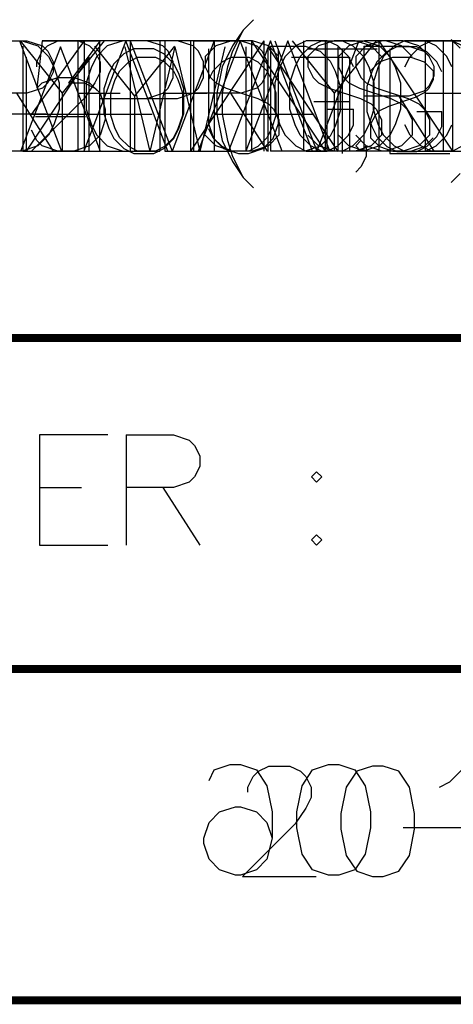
# Model space of a CAD drawing. Header units: millimetres. Extents: x 138 to 555, y 26 to 334.
# Tile 19 of 202: x 253 to 261, y 26 to 44. Entities that reach past the tile are written whole.
import ezdxf

# ---------------------------------------------------------------- set-up
doc = ezdxf.new("R2010")
doc.units = ezdxf.units.MM
for name, color, linetype in [('BottomLayer', 5, 'Continuous'), ('BottomOverlay', 54, 'Continuous'), ('BottomPaste', 16, 'Continuous'), ('BottomSolder', 6, 'Continuous'), ('DrillDrawing', 1, 'Continuous'), ('KeepOutLayer', 6, 'Continuous'), ('Mechanical27', 56, 'Continuous'), ('Mechanical30', 56, 'Continuous'), ('Mechanical31', 56, 'Continuous'), ('Mechanical32', 56, 'Continuous'), ('MidLayer1', 16, 'Continuous'), ('MidLayer2', 76, 'Continuous'), ('MidLayer3', 90, 'Continuous'), ('MidLayer4', 156, 'Continuous'), ('TopLayer', 1, 'Continuous'), ('TopOverlay', 2, 'Continuous'), ('TopPaste', 8, 'Continuous'), ('TopSolder', 216, 'Continuous')]:
    doc.layers.add(name, color=color, linetype=linetype)

# ---------------------------------------------------------------- blocks, each defined once
blk = doc.blocks.new('CARTOUCHE_STM_TOP_485')
at = {"layer": 'Mechanical31'}
for p, q in [((50.445, 10.257), (49.208, 10.257)), ((49.208, 10.257), (49.208, 8.257)), ((50.779, 10.257), (50.779, 8.257)), ((50.779, 10.257), (51.636, 10.257)), ((51.636, 10.257), (51.921, 10.162)), ((51.921, 10.162), (52.016, 10.066)), ((52.016, 10.066), (52.112, 9.876)), ((52.112, 9.876), (52.112, 9.686)), ((52.112, 9.686), (52.016, 9.495)), ((52.016, 9.495), (51.921, 9.4)), ((54.225, 9.59), (54.13, 9.495)), ((54.13, 9.495), (54.225, 9.4)), ((54.321, 9.495), (54.225, 9.59)), ((54.225, 9.4), (54.321, 9.495)), ((49.208, 9.305), (49.969, 9.305)), ((51.636, 9.305), (50.779, 9.305)), ((51.445, 9.305), (52.112, 8.257)), ((51.921, 9.4), (51.636, 9.305)), ((54.225, 8.448), (54.13, 8.353)), ((54.321, 8.353), (54.225, 8.448)), ((49.208, 8.257), (50.445, 8.257)), ((54.13, 8.353), (54.225, 8.257)), ((54.225, 8.257), (54.321, 8.353)), ((53.076, 4.066), (53.171, 4.162)), ((53.171, 4.162), (53.362, 4.257)), ((53.362, 4.257), (53.743, 4.257)), ((53.743, 4.257), (53.933, 4.162)), ((53.933, 4.162), (54.028, 4.066)), ((54.952, 4.162), (54.761, 3.876)), ((55.238, 4.257), (54.952, 4.162)), ((55.428, 4.257), (55.238, 4.257)), ((55.714, 4.162), (55.428, 4.257)), ((55.904, 3.876), (55.714, 4.162)), ((56.637, 3.971), (56.923, 4.257)), ((52.981, 3.876), (53.076, 4.066)), ((54.028, 4.066), (54.124, 3.876)), ((56.447, 3.876), (56.637, 3.971)), ((52.981, 3.781), (52.981, 3.876)), ((54.124, 3.876), (54.124, 3.686)), ((54.761, 3.876), (54.666, 3.4)), ((55.999, 3.4), (55.904, 3.876)), ((54.124, 3.686), (54.028, 3.495)), ((54.028, 3.495), (53.838, 3.209)), ((54.666, 3.4), (54.666, 3.114)), ((55.999, 3.114), (55.999, 3.4)), ((53.838, 3.209), (52.886, 2.257)), ((54.666, 3.114), (54.761, 2.638)), ((55.904, 2.638), (55.999, 3.114)), ((54.761, 2.638), (54.952, 2.353)), ((55.714, 2.353), (55.904, 2.638)), ((54.952, 2.353), (55.238, 2.257)), ((55.428, 2.257), (55.714, 2.353)), ((52.886, 2.257), (54.219, 2.257)), ((55.238, 2.257), (55.428, 2.257))]:
    blk.add_line(p, q, dxfattribs=at)
at = {"layer": 'Mechanical31', "const_width": 0.12}
for points in [[(38, 12), (80, 12)], [(38, 6), (80, 6)], [(0, 0), (121, 0)]]:
    blk.add_lwpolyline(points, dxfattribs=at)
blk = doc.blocks.new('CARTOUCHE_STM_BOTTOM_486')
at = {"layer": 'Mechanical32'}
for p, q in [((52.203, 3.971), (52.299, 4.162)), ((52.299, 4.162), (52.584, 4.257)), ((52.584, 4.257), (52.775, 4.257)), ((52.775, 4.257), (53.06, 4.162)), ((53.06, 4.162), (53.251, 3.876)), ((53.889, 3.876), (54.079, 4.162)), ((54.079, 4.162), (54.365, 4.257)), ((54.365, 4.257), (54.555, 4.257)), ((54.555, 4.257), (54.841, 4.162)), ((54.841, 4.162), (55.031, 3.876)), ((53.251, 3.876), (53.346, 3.4)), ((53.794, 3.4), (53.889, 3.876)), ((55.031, 3.876), (55.127, 3.4)), ((52.203, 3.209), (52.394, 3.4)), ((52.394, 3.4), (52.68, 3.495)), ((52.68, 3.495), (52.775, 3.495)), ((52.775, 3.495), (53.06, 3.4)), ((53.06, 3.4), (53.251, 3.209)), ((53.346, 3.4), (53.346, 2.924)), ((53.794, 3.114), (53.794, 3.4)), ((55.127, 3.4), (55.127, 3.114)), ((52.108, 2.924), (52.203, 3.209)), ((53.251, 3.209), (53.346, 2.924)), ((53.889, 2.638), (53.794, 3.114)), ((55.127, 3.114), (55.031, 2.638)), ((57.431, 3.114), (55.717, 3.114)), ((52.108, 2.829), (52.108, 2.924)), ((53.346, 2.924), (53.251, 2.543)), ((52.203, 2.543), (52.108, 2.829)), ((52.394, 2.353), (52.203, 2.543)), ((53.251, 2.543), (53.06, 2.353)), ((54.079, 2.353), (53.889, 2.638)), ((55.031, 2.638), (54.841, 2.353)), ((52.68, 2.257), (52.394, 2.353)), ((53.06, 2.353), (52.775, 2.257)), ((54.365, 2.257), (54.079, 2.353)), ((54.841, 2.353), (54.555, 2.257)), ((52.775, 2.257), (52.68, 2.257)), ((54.555, 2.257), (54.365, 2.257))]:
    blk.add_line(p, q, dxfattribs=at)
at = {"layer": 'Mechanical32', "const_width": 0.12}
for points in [[(41, 12), (83, 12)], [(41, 6), (83, 6)], [(0, 0), (121, 0)]]:
    blk.add_lwpolyline(points, dxfattribs=at)

msp = doc.modelspace()

# ---------------------------------------------------------------- linework, layer by layer
at = {"layer": 'BottomLayer'}
for p, q in [((252.148, 43.177), (252.814, 43.177)), ((252.814, 43.177), (253.1, 43.082)), ((254.69, 43.177), (253.928, 41.177)), ((255.452, 41.177), (254.69, 43.177)), ((255.918, 43.177), (255.918, 41.177)), ((255.918, 43.177), (256.775, 43.177)), ((256.775, 43.177), (257.061, 43.082)), ((257.699, 43.177), (258.46, 42.225)), ((259.222, 43.177), (258.46, 42.225)), ((253.1, 43.082), (253.29, 42.891)), ((257.061, 43.082), (257.156, 42.987)), ((253.29, 42.891), (253.385, 42.701)), ((257.156, 42.987), (257.251, 42.796)), ((253.385, 42.701), (253.481, 42.415)), ((257.251, 42.796), (257.251, 42.606)), ((257.251, 42.606), (257.156, 42.415)), ((253.481, 42.415), (253.481, 41.939)), ((257.061, 42.32), (256.775, 42.225)), ((257.156, 42.415), (257.061, 42.32)), ((256.775, 42.225), (255.918, 42.225)), ((256.585, 42.225), (257.251, 41.177)), ((258.46, 42.225), (258.46, 41.177)), ((253.481, 41.939), (253.385, 41.653)), ((254.214, 41.844), (255.166, 41.844)), ((253.385, 41.653), (253.29, 41.463)), ((253.29, 41.463), (253.1, 41.273)), ((253.1, 41.273), (252.814, 41.177)), ((252.814, 41.177), (252.148, 41.177))]:
    msp.add_line(p, q, dxfattribs=at)
at = {"layer": 'BottomOverlay'}
for p, q in [((252.764, 43.177), (253.525, 41.177)), ((254.64, 43.177), (254.354, 43.082)), ((255.306, 43.177), (254.64, 43.177)), ((255.306, 43.177), (255.306, 41.177)), ((257.191, 43.177), (255.858, 41.177)), ((255.858, 43.177), (255.858, 41.177)), ((257.191, 43.177), (257.191, 41.177)), ((258.039, 43.082), (258.229, 43.177)), ((258.229, 43.177), (258.61, 43.177)), ((258.61, 43.177), (258.801, 43.082)), ((260.029, 43.082), (260.219, 43.177)), ((260.219, 43.177), (260.6, 43.177)), ((260.6, 43.177), (260.791, 43.082)), ((254.354, 43.082), (254.163, 42.891)), ((257.848, 42.891), (258.039, 43.082)), ((258.801, 43.082), (258.991, 42.891)), ((259.838, 42.891), (260.029, 43.082)), ((254.163, 42.891), (254.068, 42.701)), ((257.753, 42.701), (257.848, 42.891)), ((258.991, 42.891), (259.086, 42.701)), ((259.743, 42.701), (259.838, 42.891)), ((254.068, 42.701), (253.973, 42.415)), ((257.658, 42.415), (257.753, 42.701)), ((259.086, 42.701), (259.181, 42.415)), ((253.973, 42.415), (253.973, 41.939)), ((257.658, 41.939), (257.658, 42.415)), ((259.181, 42.415), (259.181, 41.939)), ((253.973, 41.939), (254.068, 41.653)), ((257.753, 41.653), (257.658, 41.939)), ((259.181, 41.939), (259.086, 41.653)), ((253.24, 41.844), (252.288, 41.844)), ((254.068, 41.653), (254.163, 41.463)), ((257.848, 41.463), (257.753, 41.653)), ((259.086, 41.653), (258.991, 41.463)), ((259.838, 41.463), (259.743, 41.653)), ((254.163, 41.463), (254.354, 41.273)), ((258.039, 41.273), (257.848, 41.463)), ((258.991, 41.463), (258.801, 41.273)), ((260.029, 41.273), (259.838, 41.463)), ((254.354, 41.273), (254.64, 41.177)), ((258.229, 41.177), (258.039, 41.273)), ((258.801, 41.273), (258.61, 41.177)), ((260.219, 41.177), (260.029, 41.273)), ((260.791, 41.273), (260.6, 41.177)), ((254.64, 41.177), (255.306, 41.177)), ((258.61, 41.177), (258.229, 41.177)), ((260.6, 41.177), (260.219, 41.177))]:
    msp.add_line(p, q, dxfattribs=at)
at = {"layer": 'BottomPaste'}
for p, q in [((255.073, 43.177), (254.216, 43.177)), ((254.216, 43.177), (254.216, 41.177)), ((255.359, 43.082), (255.073, 43.177)), ((256.758, 43.177), (255.997, 41.177)), ((257.52, 41.177), (256.758, 43.177)), ((258.463, 43.177), (258.177, 43.082)), ((258.844, 43.177), (258.463, 43.177)), ((259.129, 43.082), (258.844, 43.177)), ((259.767, 43.177), (261.1, 43.177)), ((260.434, 43.177), (260.434, 41.177)), ((255.454, 42.987), (255.359, 43.082)), ((258.177, 43.082), (257.987, 42.891)), ((259.32, 42.891), (259.129, 43.082)), ((255.549, 42.796), (255.454, 42.987)), ((257.987, 42.891), (257.987, 42.701)), ((255.549, 42.51), (255.549, 42.796)), ((257.987, 42.701), (258.082, 42.51)), ((255.454, 42.32), (255.549, 42.51)), ((258.082, 42.51), (258.177, 42.415)), ((255.359, 42.225), (255.454, 42.32)), ((258.177, 42.415), (258.368, 42.32)), ((258.368, 42.32), (258.939, 42.13)), ((254.216, 42.13), (255.073, 42.13)), ((255.073, 42.13), (255.359, 42.225)), ((258.939, 42.13), (259.129, 42.034)), ((259.129, 42.034), (259.224, 41.939)), ((259.224, 41.939), (259.32, 41.749)), ((256.282, 41.844), (257.234, 41.844)), ((259.32, 41.749), (259.32, 41.463)), ((258.177, 41.273), (257.987, 41.463)), ((259.32, 41.463), (259.129, 41.273)), ((258.463, 41.177), (258.177, 41.273)), ((259.129, 41.273), (258.844, 41.177)), ((258.844, 41.177), (258.463, 41.177))]:
    msp.add_line(p, q, dxfattribs=at)
at = {"layer": 'BottomSolder'}
for p, q in [((254.766, 43.177), (254.766, 41.177)), ((254.766, 43.177), (255.528, 41.177)), ((256.29, 43.177), (255.528, 41.177)), ((256.29, 43.177), (256.29, 41.177)), ((257.623, 43.177), (256.861, 41.177)), ((258.384, 41.177), (257.623, 43.177)), ((259.327, 43.177), (259.041, 43.082)), ((259.708, 43.177), (259.327, 43.177)), ((259.993, 43.082), (259.708, 43.177)), ((259.041, 43.082), (258.851, 42.891)), ((260.184, 42.891), (259.993, 43.082)), ((258.851, 42.891), (258.851, 42.701)), ((258.851, 42.701), (258.946, 42.51)), ((258.946, 42.51), (259.041, 42.415)), ((259.041, 42.415), (259.232, 42.32)), ((259.232, 42.32), (259.803, 42.13)), ((259.803, 42.13), (259.993, 42.034)), ((259.993, 42.034), (260.089, 41.939)), ((260.089, 41.939), (260.184, 41.749)), ((257.146, 41.844), (258.099, 41.844)), ((260.184, 41.749), (260.184, 41.463)), ((259.041, 41.273), (258.851, 41.463)), ((260.184, 41.463), (259.993, 41.273)), ((259.327, 41.177), (259.041, 41.273)), ((259.993, 41.273), (259.708, 41.177)), ((259.708, 41.177), (259.327, 41.177))]:
    msp.add_line(p, q, dxfattribs=at)
at = {"layer": 'DrillDrawing'}
for p, q in [((253.508, 43.068), (252.784, 41.169)), ((254.232, 41.169), (253.508, 43.068)), ((254.675, 43.068), (255.127, 41.169)), ((255.579, 43.068), (255.127, 41.169)), ((255.579, 43.068), (256.032, 41.169)), ((256.484, 43.068), (256.032, 41.169)), ((256.864, 43.068), (256.864, 41.169)), ((257.262, 43.068), (257.262, 41.169)), ((257.262, 43.068), (258.528, 41.169)), ((258.528, 43.068), (258.528, 41.169)), ((259.596, 43.068), (259.415, 42.978)), ((259.958, 43.068), (259.596, 43.068)), ((260.138, 42.978), (259.958, 43.068)), ((259.415, 42.978), (259.234, 42.797)), ((260.319, 42.797), (260.138, 42.978)), ((259.234, 42.797), (259.143, 42.616)), ((260.41, 42.616), (260.319, 42.797)), ((259.143, 42.616), (259.053, 42.345)), ((259.053, 42.345), (259.053, 41.893)), ((253.056, 41.802), (253.96, 41.802)), ((259.053, 41.893), (259.143, 41.621)), ((259.958, 41.893), (260.41, 41.893)), ((260.41, 41.621), (260.41, 41.893)), ((259.143, 41.621), (259.234, 41.44)), ((260.319, 41.44), (260.41, 41.621)), ((259.234, 41.44), (259.415, 41.259)), ((260.138, 41.259), (260.319, 41.44)), ((259.415, 41.259), (259.596, 41.169)), ((259.958, 41.169), (260.138, 41.259)), ((259.596, 41.169), (259.958, 41.169))]:
    msp.add_line(p, q, dxfattribs=at)
at = {"layer": 'KeepOutLayer'}
for p, q in [((254.836, 43.032), (254.656, 42.942)), ((255.198, 43.032), (254.836, 43.032)), ((255.379, 42.942), (255.198, 43.032)), ((256.184, 43.032), (256.184, 41.675)), ((257.451, 41.675), (257.451, 43.032)), ((257.975, 43.032), (259.242, 43.032)), ((258.608, 43.032), (258.608, 41.132)), ((259.468, 43.032), (259.468, 41.132)), ((254.656, 42.942), (254.475, 42.761)), ((255.56, 42.761), (255.379, 42.942)), ((254.475, 42.761), (254.384, 42.58)), ((255.651, 42.58), (255.56, 42.761)), ((254.384, 42.58), (254.294, 42.308)), ((255.741, 42.308), (255.651, 42.58)), ((254.294, 42.308), (254.294, 41.856)), ((255.741, 41.856), (255.741, 42.308)), ((254.294, 41.856), (254.384, 41.585)), ((255.651, 41.585), (255.741, 41.856)), ((254.384, 41.585), (254.475, 41.404)), ((255.56, 41.404), (255.651, 41.585)), ((256.184, 41.675), (256.275, 41.404)), ((257.36, 41.404), (257.451, 41.675)), ((254.475, 41.404), (254.656, 41.223)), ((255.379, 41.223), (255.56, 41.404)), ((256.275, 41.404), (256.456, 41.223)), ((257.179, 41.223), (257.36, 41.404)), ((254.656, 41.223), (254.836, 41.132)), ((255.198, 41.132), (255.379, 41.223)), ((256.456, 41.223), (256.727, 41.132)), ((256.908, 41.132), (257.179, 41.223)), ((254.836, 41.132), (255.198, 41.132)), ((256.727, 41.132), (256.908, 41.132)), ((259.468, 41.132), (260.553, 41.132))]:
    msp.add_line(p, q, dxfattribs=at)
at = {"layer": 'Mechanical27'}
for p, q in [((252.828, 43.077), (252.828, 41.177)), ((254.122, 43.077), (254.845, 42.172)), ((255.569, 43.077), (254.845, 42.172)), ((257.306, 43.077), (257.306, 41.177)), ((257.306, 43.077), (257.939, 43.077)), ((257.939, 43.077), (258.21, 42.987)), ((258.997, 43.077), (258.997, 41.177)), ((258.997, 43.077), (259.811, 43.077)), ((259.811, 43.077), (260.083, 42.987)), ((258.21, 42.987), (258.391, 42.806)), ((260.083, 42.987), (260.173, 42.896)), ((260.173, 42.896), (260.264, 42.715)), ((258.391, 42.806), (258.482, 42.625)), ((260.264, 42.715), (260.264, 42.534)), ((258.482, 42.625), (258.572, 42.353)), ((260.264, 42.534), (260.173, 42.353)), ((258.572, 42.353), (258.572, 41.901)), ((260.173, 42.353), (260.083, 42.263)), ((254.845, 42.172), (254.845, 41.177)), ((259.811, 42.172), (258.997, 42.172)), ((259.631, 42.172), (260.264, 41.177)), ((260.083, 42.263), (259.811, 42.172)), ((258.572, 41.901), (258.482, 41.63)), ((258.482, 41.63), (258.391, 41.449)), ((258.391, 41.449), (258.21, 41.268)), ((258.21, 41.268), (257.939, 41.177)), ((252.828, 41.177), (253.914, 41.177)), ((257.939, 41.177), (257.306, 41.177))]:
    msp.add_line(p, q, dxfattribs=at)
at = {"layer": 'Mechanical30'}
for p, q in [((260.578, 43.201), (260.74, 43.039)), ((254.022, 42.877), (252.889, 41.177)), ((252.889, 42.877), (252.889, 41.177)), ((254.022, 42.877), (254.022, 41.177)), ((254.742, 42.796), (254.904, 42.877)), ((254.904, 42.877), (255.228, 42.877)), ((255.228, 42.877), (255.39, 42.796)), ((256.434, 42.796), (256.596, 42.877)), ((256.596, 42.877), (256.919, 42.877)), ((256.919, 42.877), (257.081, 42.796)), ((257.688, 42.877), (258.74, 42.877)), ((258.74, 42.877), (258.74, 41.177)), ((259.283, 42.796), (259.526, 42.877)), ((259.526, 42.877), (259.849, 42.877)), ((259.849, 42.877), (260.092, 42.796)), ((254.58, 42.634), (254.742, 42.796)), ((255.39, 42.796), (255.552, 42.634)), ((256.272, 42.634), (256.434, 42.796)), ((257.081, 42.796), (257.243, 42.634)), ((259.121, 42.634), (259.283, 42.796)), ((260.092, 42.796), (260.254, 42.634)), ((254.419, 42.23), (254.499, 42.472)), ((254.499, 42.472), (254.58, 42.634)), ((255.552, 42.634), (255.633, 42.472)), ((255.633, 42.472), (255.714, 42.23)), ((256.191, 42.472), (256.272, 42.634)), ((257.243, 42.634), (257.324, 42.472)), ((257.324, 42.472), (257.405, 42.23)), ((260.254, 42.472), (260.173, 42.31)), ((260.254, 42.634), (260.254, 42.472)), ((260.173, 42.31), (260.092, 42.23)), ((254.419, 41.825), (254.419, 42.23)), ((255.714, 42.23), (255.714, 41.825)), ((257.405, 42.23), (257.405, 41.825)), ((259.93, 42.149), (259.445, 41.987)), ((260.092, 42.23), (259.93, 42.149)), ((258.74, 42.068), (258.093, 42.068)), ((259.445, 41.987), (259.283, 41.906)), ((254.499, 41.582), (254.419, 41.825)), ((255.714, 41.825), (255.633, 41.582)), ((257.405, 41.825), (257.324, 41.582)), ((259.202, 41.825), (259.121, 41.663)), ((259.283, 41.906), (259.202, 41.825)), ((254.58, 41.42), (254.499, 41.582)), ((255.633, 41.582), (255.552, 41.42)), ((256.272, 41.42), (256.191, 41.582)), ((257.324, 41.582), (257.243, 41.42)), ((259.121, 41.663), (259.121, 41.42)), ((254.742, 41.258), (254.58, 41.42)), ((255.552, 41.42), (255.39, 41.258)), ((256.434, 41.258), (256.272, 41.42)), ((257.243, 41.42), (257.081, 41.258)), ((259.121, 41.42), (259.283, 41.258)), ((260.092, 41.258), (260.254, 41.42)), ((254.904, 41.177), (254.742, 41.258)), ((255.39, 41.258), (255.228, 41.177)), ((256.596, 41.177), (256.434, 41.258)), ((257.081, 41.258), (256.919, 41.177)), ((259.283, 41.258), (259.526, 41.177)), ((259.849, 41.177), (260.092, 41.258)), ((255.228, 41.177), (254.904, 41.177)), ((256.919, 41.177), (256.596, 41.177)), ((258.74, 41.177), (257.688, 41.177)), ((259.526, 41.177), (259.849, 41.177)), ((260.74, 40.773), (260.578, 40.611))]:
    msp.add_line(p, q, dxfattribs=at)
at = {"layer": 'MidLayer1'}
for p, q in [((257.004, 43.558), (256.813, 43.367)), ((256.813, 43.367), (256.623, 43.082)), ((256.813, 43.367), (256.623, 42.987)), ((253.938, 43.177), (252.985, 41.844)), ((253.938, 43.177), (253.938, 41.177)), ((257.385, 43.177), (258.146, 41.177)), ((258.908, 43.177), (258.146, 41.177)), ((259.736, 43.177), (259.546, 43.082)), ((260.117, 43.177), (259.736, 43.177)), ((260.308, 43.082), (260.117, 43.177)), ((256.623, 43.082), (256.432, 42.701)), ((259.546, 43.082), (259.356, 42.891)), ((260.498, 42.891), (260.308, 43.082)), ((256.623, 42.987), (256.528, 42.701)), ((259.356, 42.891), (259.26, 42.701)), ((260.593, 42.701), (260.498, 42.891)), ((256.432, 42.701), (256.337, 42.225)), ((256.528, 42.701), (256.432, 42.225)), ((259.26, 42.701), (259.165, 42.415)), ((259.165, 42.415), (259.165, 41.939)), ((256.337, 42.225), (256.337, 41.844)), ((256.432, 42.225), (256.432, 41.844)), ((259.165, 41.939), (259.26, 41.653)), ((252.985, 41.844), (254.414, 41.844)), ((256.337, 41.844), (256.432, 41.368)), ((256.432, 41.844), (256.528, 41.368)), ((259.26, 41.653), (259.356, 41.463)), ((260.498, 41.463), (260.593, 41.653)), ((259.356, 41.463), (259.546, 41.273)), ((260.308, 41.273), (260.498, 41.463)), ((256.432, 41.368), (256.623, 40.987)), ((256.528, 41.368), (256.623, 41.082)), ((259.546, 41.273), (259.736, 41.177)), ((260.117, 41.177), (260.308, 41.273)), ((256.623, 41.082), (256.813, 40.701)), ((259.736, 41.177), (260.117, 41.177)), ((256.623, 40.987), (256.813, 40.701)), ((256.813, 40.701), (257.004, 40.511))]:
    msp.add_line(p, q, dxfattribs=at)
at = {"layer": 'MidLayer2'}
for p, q in [((257.004, 43.558), (256.813, 43.367)), ((256.813, 43.367), (256.623, 43.082)), ((256.813, 43.367), (256.623, 42.987)), ((253.176, 43.177), (253.081, 42.32)), ((254.128, 43.177), (253.176, 43.177)), ((257.956, 43.177), (257.765, 43.082)), ((258.337, 43.177), (257.956, 43.177)), ((258.527, 43.082), (258.337, 43.177)), ((259.27, 43.177), (259.27, 41.177)), ((259.27, 43.177), (260.603, 41.177)), ((260.603, 43.177), (260.603, 41.177)), ((256.623, 43.082), (256.432, 42.701)), ((257.765, 43.082), (257.575, 42.891)), ((258.718, 42.891), (258.527, 43.082)), ((256.623, 42.987), (256.528, 42.701)), ((257.575, 42.891), (257.48, 42.701)), ((258.813, 42.701), (258.718, 42.891)), ((256.432, 42.701), (256.337, 42.225)), ((256.528, 42.701), (256.432, 42.225)), ((257.48, 42.701), (257.385, 42.415)), ((253.176, 42.415), (253.462, 42.51)), ((253.462, 42.51), (253.747, 42.51)), ((253.747, 42.51), (254.033, 42.415)), ((253.081, 42.32), (253.176, 42.415)), ((254.033, 42.415), (254.223, 42.225)), ((257.385, 42.415), (257.385, 41.939)), ((254.223, 42.225), (254.318, 41.939)), ((256.337, 42.225), (256.337, 41.844)), ((256.432, 42.225), (256.432, 41.844)), ((254.318, 41.939), (254.318, 41.749)), ((257.385, 41.939), (257.48, 41.653)), ((258.337, 41.939), (258.813, 41.939)), ((258.813, 41.653), (258.813, 41.939)), ((254.318, 41.749), (254.223, 41.463)), ((256.337, 41.844), (256.432, 41.368)), ((256.432, 41.844), (256.528, 41.368)), ((257.48, 41.653), (257.575, 41.463)), ((258.718, 41.463), (258.813, 41.653)), ((253.081, 41.368), (252.985, 41.558)), ((254.223, 41.463), (254.033, 41.273)), ((257.575, 41.463), (257.765, 41.273)), ((258.527, 41.273), (258.718, 41.463)), ((253.176, 41.273), (253.081, 41.368)), ((253.462, 41.177), (253.176, 41.273)), ((254.033, 41.273), (253.747, 41.177)), ((256.432, 41.368), (256.623, 40.987)), ((256.528, 41.368), (256.623, 41.082)), ((257.765, 41.273), (257.956, 41.177)), ((258.337, 41.177), (258.527, 41.273)), ((253.747, 41.177), (253.462, 41.177)), ((256.623, 41.082), (256.813, 40.701)), ((257.956, 41.177), (258.337, 41.177)), ((256.623, 40.987), (256.813, 40.701)), ((256.813, 40.701), (257.004, 40.511))]:
    msp.add_line(p, q, dxfattribs=at)
at = {"layer": 'MidLayer3'}
for p, q in [((257.004, 43.558), (256.813, 43.367)), ((256.813, 43.367), (256.623, 43.082)), ((256.813, 43.367), (256.623, 42.987)), ((253.271, 43.082), (253.462, 43.177)), ((253.462, 43.177), (253.842, 43.177)), ((253.842, 43.177), (254.033, 43.082)), ((257.956, 43.177), (257.765, 43.082)), ((258.337, 43.177), (257.956, 43.177)), ((258.527, 43.082), (258.337, 43.177)), ((259.27, 43.177), (259.27, 41.177)), ((259.27, 43.177), (260.603, 41.177)), ((260.603, 43.177), (260.603, 41.177)), ((253.176, 42.987), (253.271, 43.082)), ((254.033, 43.082), (254.128, 42.987)), ((256.623, 43.082), (256.432, 42.701)), ((257.765, 43.082), (257.575, 42.891)), ((258.718, 42.891), (258.527, 43.082)), ((253.081, 42.796), (253.176, 42.987)), ((254.128, 42.987), (254.223, 42.796)), ((256.623, 42.987), (256.528, 42.701)), ((257.575, 42.891), (257.48, 42.701)), ((258.813, 42.701), (258.718, 42.891)), ((253.081, 42.701), (253.081, 42.796)), ((254.223, 42.796), (254.223, 42.606)), ((256.432, 42.701), (256.337, 42.225)), ((256.528, 42.701), (256.432, 42.225)), ((257.48, 42.701), (257.385, 42.415)), ((254.223, 42.606), (254.128, 42.415)), ((254.128, 42.415), (253.938, 42.13)), ((257.385, 42.415), (257.385, 41.939)), ((253.938, 42.13), (252.985, 41.177)), ((256.337, 42.225), (256.337, 41.844)), ((256.432, 42.225), (256.432, 41.844)), ((257.385, 41.939), (257.48, 41.653)), ((258.337, 41.939), (258.813, 41.939)), ((258.813, 41.653), (258.813, 41.939)), ((256.337, 41.844), (256.432, 41.368)), ((256.432, 41.844), (256.528, 41.368)), ((257.48, 41.653), (257.575, 41.463)), ((258.718, 41.463), (258.813, 41.653)), ((257.575, 41.463), (257.765, 41.273)), ((258.527, 41.273), (258.718, 41.463)), ((256.432, 41.368), (256.623, 40.987)), ((256.528, 41.368), (256.623, 41.082)), ((257.765, 41.273), (257.956, 41.177)), ((258.337, 41.177), (258.527, 41.273)), ((252.985, 41.177), (254.318, 41.177)), ((256.623, 41.082), (256.813, 40.701)), ((257.956, 41.177), (258.337, 41.177)), ((256.623, 40.987), (256.813, 40.701)), ((256.813, 40.701), (257.004, 40.511))]:
    msp.add_line(p, q, dxfattribs=at)
at = {"layer": 'MidLayer4'}
for p, q in [((253.176, 43.177), (254.223, 43.177)), ((254.223, 43.177), (253.652, 42.415)), ((253.652, 42.415), (253.938, 42.415)), ((253.938, 42.415), (254.128, 42.32)), ((254.128, 42.32), (254.223, 42.225)), ((254.223, 42.225), (254.318, 41.939)), ((254.318, 41.939), (254.318, 41.749)), ((254.318, 41.749), (254.223, 41.463)), ((253.081, 41.368), (252.985, 41.558)), ((254.223, 41.463), (254.033, 41.273)), ((253.176, 41.273), (253.081, 41.368)), ((253.462, 41.177), (253.176, 41.273)), ((254.033, 41.273), (253.747, 41.177)), ((253.747, 41.177), (253.462, 41.177))]:
    msp.add_line(p, q, dxfattribs=at)
at = {"layer": 'TopLayer'}
for p, q in [((252.776, 43.177), (253.538, 42.225)), ((254.299, 43.177), (253.538, 42.225)), ((256.604, 43.177), (256.318, 43.082)), ((256.985, 43.177), (256.604, 43.177)), ((257.27, 43.082), (256.985, 43.177)), ((257.908, 43.177), (257.908, 41.177)), ((258.327, 43.177), (258.327, 41.177)), ((258.327, 43.177), (258.994, 43.177)), ((258.994, 43.177), (259.279, 43.082)), ((261.346, 43.177), (260.108, 43.177)), ((260.108, 43.177), (260.108, 41.177)), ((256.318, 43.082), (256.128, 42.891)), ((257.461, 42.891), (257.27, 43.082)), ((259.279, 43.082), (259.47, 42.891)), ((256.128, 42.891), (256.128, 42.701)), ((259.47, 42.891), (259.565, 42.701)), ((256.128, 42.701), (256.223, 42.51)), ((259.565, 42.701), (259.66, 42.415)), ((256.223, 42.51), (256.318, 42.415)), ((256.318, 42.415), (256.509, 42.32)), ((256.509, 42.32), (257.08, 42.13)), ((259.66, 42.415), (259.66, 41.939)), ((253.538, 42.225), (253.538, 41.177)), ((257.08, 42.13), (257.27, 42.034)), ((260.108, 42.225), (260.869, 42.225)), ((257.27, 42.034), (257.365, 41.939)), ((257.365, 41.939), (257.461, 41.749)), ((259.66, 41.939), (259.565, 41.653)), ((257.461, 41.749), (257.461, 41.463)), ((259.565, 41.653), (259.47, 41.463)), ((256.318, 41.273), (256.128, 41.463)), ((257.461, 41.463), (257.27, 41.273)), ((259.47, 41.463), (259.279, 41.273)), ((256.604, 41.177), (256.318, 41.273)), ((257.27, 41.273), (256.985, 41.177)), ((259.279, 41.273), (258.994, 41.177)), ((256.985, 41.177), (256.604, 41.177)), ((258.994, 41.177), (258.327, 41.177)), ((260.108, 41.177), (261.346, 41.177))]:
    msp.add_line(p, q, dxfattribs=at)
at = {"layer": 'TopOverlay'}
for p, q in [((252.043, 43.177), (252.9, 43.177)), ((252.9, 43.177), (253.185, 43.082)), ((255.061, 43.177), (253.823, 43.177)), ((253.823, 43.177), (253.823, 41.177)), ((256.632, 43.177), (255.394, 43.177)), ((255.394, 43.177), (255.394, 41.177)), ((256.966, 43.177), (256.966, 41.177)), ((256.966, 43.177), (258.299, 41.177)), ((258.299, 43.177), (258.299, 41.177)), ((253.185, 43.082), (253.281, 42.987)), ((253.281, 42.987), (253.376, 42.796)), ((253.376, 42.796), (253.376, 42.606)), ((253.376, 42.606), (253.281, 42.415)), ((253.185, 42.32), (252.9, 42.225)), ((253.281, 42.415), (253.185, 42.32)), ((252.9, 42.225), (252.043, 42.225)), ((252.709, 42.225), (253.376, 41.177)), ((253.823, 42.225), (254.585, 42.225)), ((255.394, 42.225), (256.156, 42.225)), ((258.851, 41.273), (258.946, 41.368)), ((258.946, 41.177), (258.851, 41.273)), ((258.946, 41.368), (259.041, 41.273)), ((259.041, 41.273), (258.946, 41.177)), ((259.041, 41.273), (259.041, 41.082)), ((253.823, 41.177), (255.061, 41.177)), ((255.394, 41.177), (256.632, 41.177)), ((259.041, 41.082), (258.946, 40.892)), ((258.946, 40.892), (258.851, 40.797))]:
    msp.add_line(p, q, dxfattribs=at)
at = {"layer": 'TopPaste'}
for p, q in [((255.623, 43.177), (254.766, 43.177)), ((254.766, 43.177), (254.766, 41.177)), ((255.909, 43.082), (255.623, 43.177)), ((257.308, 43.177), (256.547, 41.177)), ((258.07, 41.177), (257.308, 43.177)), ((259.013, 43.177), (258.727, 43.082)), ((259.394, 43.177), (259.013, 43.177)), ((259.679, 43.082), (259.394, 43.177)), ((260.317, 43.177), (261.65, 43.177)), ((256.004, 42.987), (255.909, 43.082)), ((258.727, 43.082), (258.537, 42.891)), ((259.87, 42.891), (259.679, 43.082)), ((256.099, 42.796), (256.004, 42.987)), ((258.537, 42.891), (258.537, 42.701)), ((256.099, 42.51), (256.099, 42.796)), ((258.537, 42.701), (258.632, 42.51)), ((256.004, 42.32), (256.099, 42.51)), ((258.632, 42.51), (258.727, 42.415)), ((255.909, 42.225), (256.004, 42.32)), ((258.727, 42.415), (258.918, 42.32)), ((258.918, 42.32), (259.489, 42.13)), ((254.766, 42.13), (255.623, 42.13)), ((255.623, 42.13), (255.909, 42.225)), ((259.489, 42.13), (259.679, 42.034)), ((259.679, 42.034), (259.774, 41.939)), ((259.774, 41.939), (259.87, 41.749)), ((256.832, 41.844), (257.784, 41.844)), ((259.87, 41.749), (259.87, 41.463)), ((258.727, 41.273), (258.537, 41.463)), ((259.87, 41.463), (259.679, 41.273)), ((259.013, 41.177), (258.727, 41.273)), ((259.679, 41.273), (259.394, 41.177)), ((259.394, 41.177), (259.013, 41.177))]:
    msp.add_line(p, q, dxfattribs=at)
at = {"layer": 'TopSolder'}
for p, q in [((254.766, 43.177), (254.766, 41.177)), ((254.766, 43.177), (255.528, 41.177)), ((256.29, 43.177), (255.528, 41.177)), ((256.29, 43.177), (256.29, 41.177)), ((257.623, 43.177), (256.861, 41.177)), ((258.384, 41.177), (257.623, 43.177)), ((259.327, 43.177), (259.041, 43.082)), ((259.708, 43.177), (259.327, 43.177)), ((259.993, 43.082), (259.708, 43.177)), ((259.041, 43.082), (258.851, 42.891)), ((260.184, 42.891), (259.993, 43.082)), ((258.851, 42.891), (258.851, 42.701)), ((258.851, 42.701), (258.946, 42.51)), ((258.946, 42.51), (259.041, 42.415)), ((259.041, 42.415), (259.232, 42.32)), ((259.232, 42.32), (259.803, 42.13)), ((259.803, 42.13), (259.993, 42.034)), ((259.993, 42.034), (260.089, 41.939)), ((260.089, 41.939), (260.184, 41.749)), ((257.146, 41.844), (258.099, 41.844)), ((260.184, 41.749), (260.184, 41.463)), ((259.041, 41.273), (258.851, 41.463)), ((260.184, 41.463), (259.993, 41.273)), ((259.327, 41.177), (259.041, 41.273)), ((259.993, 41.273), (259.708, 41.177)), ((259.708, 41.177), (259.327, 41.177))]:
    msp.add_line(p, q, dxfattribs=at)

# ---------------------------------------------------------------- block references
for name, p in [('CARTOUCHE_STM_TOP_485', (203.918, 25.779)), ('CARTOUCHE_STM_BOTTOM_486', (203.993, 25.804))]:
    msp.add_blockref(name, p)

doc.saveas('drawing.dxf')
